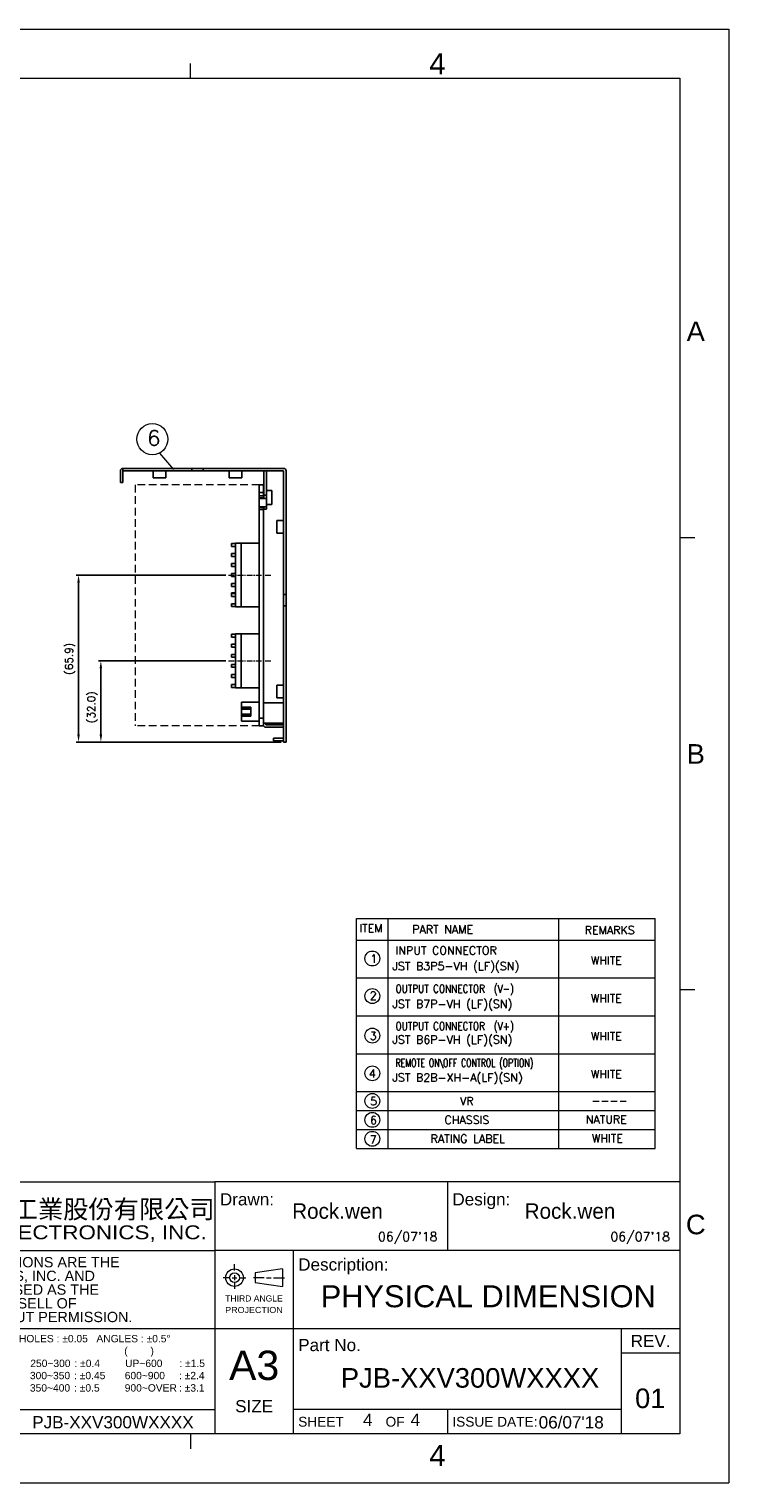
# Model space of a CAD drawing. Header units: millimetres. Extents: x 0 to 2584, y 0 to 2729.
# Tile 25 of 33: x 2308 to 2584, y 0 to 573. Entities that reach past the tile are written whole.
import ezdxf
from ezdxf.enums import TextEntityAlignment as Align

# ---------------------------------------------------------------- set-up
doc = ezdxf.new("R2010")
doc.units = ezdxf.units.MM
doc.header["$LTSCALE"] = 6
doc.linetypes.add('CENTER', pattern=[0.6, 0.375, -0.075, 0.075, -0.075])
doc.linetypes.add('HIDDEN', pattern=[0.375, 0.25, -0.125])
doc.layers.get('0').update_dxf_attribs({"linetype": 'CONTINUOUS'})
doc.layers.get('Defpoints').update_dxf_attribs({"linetype": 'CONTINUOUS'})
for name, color, linetype in [('02___PRT_ALL_AXES', 7, 'CONTINUOUS'), ('2', 2, 'CONTINUOUS'), ('3', 3, 'CONTINUOUS'), ('CENTER', 130, 'CENTER'), ('DIM', 2, 'CONTINUOUS'), ('H', 6, 'HIDDEN'), ('PAPER', 7, 'CONTINUOUS')]:
    doc.layers.add(name, color=color, linetype=linetype)
doc.styles.add('ARIAL', font='arial.ttf')
doc.styles.add('SIMPLEX', font='SIMPLEX.shx')
doc.styles.get("Standard").update_dxf_attribs({"font": 'ROMANS.SHX'})
doc.styles.add('微軟正黑體', font='txt')
doc.dimstyles.new('STANDARD$0', dxfattribs={"dimtxt": 3, "dimasz": 3, "dimexe": 1, "dimexo": 1, "dimgap": 1, "dimtad": 1, "dimdec": 1, "dimzin": 0, "dimdsep": 46, "dimtxsty": 'STANDARD', "dimcen": -0.5, "dimclrd": 2, "dimclre": 2, "dimclrt": 2, "dimadec": 0, "dimazin": 0, "dimtfac": 1, "dimtdec": 1, "dimtmove": 0, "dimatfit": 3, "dimfxl": 1, "dimtolj": 1, "dimtzin": 0, "dimarcsym": 0})

# ---------------------------------------------------------------- blocks, each defined once
blk = doc.blocks.new('s')
at = {"layer": '3', "lineweight": 0}
blk.add_line((2121.31, 28.96), (2304.72, 28.96), dxfattribs=at)
at = {"layer": 'PAPER', "color": 4, "lineweight": 0}
for p, q in [((1696.57, 573.39), (2507.43, 573.39)), ((2507.43, 573.39), (2507.43, 0)), ((1696.57, 0), (2507.43, 0))]:
    blk.add_line(p, q, dxfattribs=at)
at = {"layer": 'PAPER', "color": 2, "lineweight": 0}
for p, q in [((2295.06, 554.09), (2295.06, 559.88)), ((2488.12, 372.93), (2493.92, 372.93)), ((2488.12, 372.93), (2493.92, 372.93)), ((2488.12, 194.67), (2493.92, 194.67)), ((2488.12, 194.67), (2493.92, 194.67)), ((2312.42, 83.75), (2312.42, 86.29)), ((2310.56, 80.95), (2308.01, 80.95)), ((2311.49, 80.95), (2313.34, 80.95)), ((2312.42, 81.88), (2312.42, 80.02)), ((2314.27, 80.95), (2316.82, 80.95)), ((2324.06, 80.95), (2319.96, 80.95)), ((2331.34, 84.43), (2320.52, 82.88)), ((2320.52, 82.88), (2320.52, 79.02)), ((2324.99, 80.95), (2326.84, 80.95)), ((2327.77, 80.95), (2332.08, 80.95)), ((2331.34, 84.43), (2331.34, 77.48)), ((2312.42, 79.1), (2312.42, 76.55)), ((2320.52, 79.02), (2331.34, 77.48)), ((2295.06, 19.31), (2295.06, 13.51))]:
    blk.add_line(p, q, dxfattribs=at)
at = {"layer": 'PAPER', "color": 3, "lineweight": 0}
for p, q in [((1715.88, 554.09), (2488.12, 554.09)), ((2488.12, 554.09), (2488.12, 19.31)), ((2121.31, 118.73), (2304.72, 118.73)), ((2488.12, 118.73), (2304.72, 118.73)), ((2304.72, 118.73), (2304.72, 19.31)), ((2396.42, 118.73), (2396.42, 91.7)), ((2121.31, 91.7), (2304.72, 91.7)), ((2488.12, 91.7), (2304.72, 91.7)), ((2335.61, 91.7), (2335.61, 19.31)), ((2304.72, 60.81), (2121.31, 60.81)), ((2488.12, 60.81), (2304.72, 60.81)), ((2464.96, 60.81), (2464.96, 19.31)), ((2488.12, 51.16), (2464.96, 51.16)), ((2464.96, 28.96), (2335.61, 28.96)), ((2396.42, 28.96), (2396.42, 19.31)), ((2488.12, 19.31), (1715.88, 19.31))]:
    blk.add_line(p, q, dxfattribs=at)
at = {"layer": 'PAPER', "color": 2, "lineweight": 0}
for radius in [3.48, 1.93]:
    blk.add_circle((2312.42, 80.95), radius, dxfattribs=at)
at = {"lineweight": 0, "style": 'ARIAL'}
for tag, height, p in [('TITLE', 8.69, (2412.52, 69.28)), ('PJZ-34V150WBHG', 7.72, (2412.52, 37.56))]:
    blk.add_attdef(tag, text='', height=height, dxfattribs=at).set_placement(p, align=Align.CENTER)
for tag, p, height in [('V', (2172.78, 49.93), 3.86), ('00', (2470.42, 29.5), 7.72), ('--', (2148.11, 21.74), 4.83), ('mm', (2184.78, 22.12), 4.83), ('ADP-XX', (2232.63, 21.52), 4.83), ('2_____2', (2363.13, 22.51), 4.83), ("XX/XX'XX", (2432.39, 21.5), 4.83)]:
    blk.add_attdef(tag, p, '', height=height, dxfattribs=at)
at = {"layer": '2', "lineweight": 0, "style": '微軟正黑體'}
blk.add_text('台達電子工業股份有限公司', height=7.2977, dxfattribs=at).set_placement((2185.13, 104.3))
at = {"layer": 'PAPER', "color": 1, "lineweight": 0, "style": 'ARIAL'}
for p in [(2389.23, 555.55), (2389.23, 6.68)]:
    blk.add_text('4', height=8.34, dxfattribs=at).set_placement(p)
for s, p in [('A', (2494.35, 454.2)), ('B', (2494.35, 287.52)), ('C', (2494.35, 101.93))]:
    blk.add_text(s, height=7.72, dxfattribs=at).set_placement(p, align=Align.MIDDLE)
at = {"layer": 'PAPER', "color": 2, "lineweight": 0, "style": 'ARIAL'}
for s, height, p in [('Drawn:', 4.827, (2306.65, 109.45)), ('Design:', 4.827, (2398.35, 109.45)), ('Description:', 4.8265, (2337.54, 83.73)), ('HOLES : %%P0.05   ANGLES : %%P0.5%%D', 2.8959, (2227.4, 55.47)), ('(        )', 2.896, (2268.93, 50.65)), ('Part No.', 4.827, (2337.54, 51.98)), ('250~300', 2.896, (2231.87, 45.71)), (': %%P0.4', 2.896, (2249.29, 45.71)), ('UP~600', 2.896, (2269.27, 45.71)), (': %%P1.5', 2.896, (2290.67, 45.71)), ('300~350', 2.896, (2231.72, 40.9)), (': %%P0.45', 2.896, (2249.14, 40.9)), ('600~900', 2.896, (2269.12, 40.9)), (': %%P2.4', 2.896, (2290.52, 40.9)), ('350~400', 2.896, (2231.72, 36.03)), (': %%P0.5', 2.896, (2249.14, 36.03)), ('900~OVER', 2.896, (2269.12, 36.03)), (': %%P3.1', 2.896, (2290.52, 36.03))]:
    blk.add_text(s, height=height, dxfattribs=at).set_placement(p)
at = {"layer": 'PAPER', "color": 2, "lineweight": 0, "style": 'ARIAL', "width": 1.154139}
blk.add_text('DELTA ELECTRONICS, INC.', height=5.483, dxfattribs=at).set_placement((2185.04, 96.1), (2301.46, 96.1), align=Align.FIT)
at = {"layer": 'PAPER', "color": 2, "lineweight": 0, "style": 'ARIAL'}
for s, height, p in [('THESE DRAWINGS AND SPECIFICATIONS ARE THE', 4.0543, (2127.1, 87.07)), ('PROPERTY OF DELTA ELECTRONICS, INC. AND', 4.0543, (2127.1, 81.66)), ('SHALL NOT BE REPRODUCED OR USED AS THE', 4.0543, (2127.1, 76.26)), ('BASIS FOR THE MANUFACTURE OR SELL OF', 4.0543, (2127.1, 70.85)), ('APPARATUSES OR DEVICES WITHOUT PERMISSION.', 4.0543, (2127.1, 65.45)), ('SHEET           OF', 3.8612, (2337.54, 24.13)), ('ISSUE DATE:', 3.8612, (2398.35, 24.13))]:
    blk.add_text(s, height=height, dxfattribs=at).set_placement(p, align=Align.MIDDLE_LEFT)
at = {"layer": 'PAPER', "color": 2, "linetype": 'ByBlock', "lineweight": 0, "style": 'ARIAL'}
for s, height, width, p, p2 in [('THIRD ANGLE', 2.4133, 1.000794, (2308.76, 71.55), (2331.44, 71.55)), ('PROJECTION', 2.413, 1.044018, (2308.76, 67.01), (2331.44, 67.01))]:
    blk.add_text(s, height=height, dxfattribs=dict(at, width=width)).set_placement(p, p2, align=Align.FIT)
at = {"layer": 'PAPER', "color": 2, "lineweight": 0, "style": 'ARIAL'}
blk.add_text('REV.', height=4.827, dxfattribs=at).set_placement((2476.54, 55.99), align=Align.MIDDLE_CENTER)
for s, height, p in [('A3', 11.584, (2320.16, 40.59)), ('SIZE', 4.827, (2320.16, 27.85))]:
    blk.add_text(s, height=height, dxfattribs=at).set_placement(p, align=Align.CENTER)
blk = doc.blocks.new('*D67')
at = {"layer": 'Defpoints', "color": 0, "lineweight": 0}
for p in [(2336.54, 324.23), (2386.89, 324.23), (2408.62, 292.21)]:
    blk.add_point(p, dxfattribs=at)
at = {"layer": 'DIM', "lineweight": -2}
for p, q in [((2385.89, 324.23), (2335.54, 324.23)), ((2336.54, 295.21), (2336.54, 321.23)), ((2407.62, 292.21), (2335.54, 292.21))]:
    blk.add_line(p, q, dxfattribs=at)
at = {"layer": 'DIM', "lineweight": 0}
for points in [[(2336.04, 321.23), (2337.04, 321.23), (2336.54, 324.23)], [(2336.04, 295.21), (2337.04, 295.21), (2336.54, 292.21)]]:
    blk.add_solid(points, dxfattribs=at)
at = {"layer": 'DIM', "lineweight": 0, "insert": (2333.25, 305.97), "char_height": 3, "attachment_point": 5, "rotation": 90, "style": 'SIMPLEX'}
blk.add_mtext('\\A1;(32.0)', dxfattribs=at)
blk = doc.blocks.new('*D68')
at = {"layer": 'Defpoints', "color": 0, "lineweight": 0}
for p in [(2327.74, 358.07), (2386.89, 358.07), (2408.62, 292.21)]:
    blk.add_point(p, dxfattribs=at)
at = {"layer": 'DIM', "lineweight": -2}
for p, q in [((2385.89, 358.07), (2326.74, 358.07)), ((2327.74, 295.21), (2327.74, 355.07)), ((2407.62, 292.21), (2326.74, 292.21))]:
    blk.add_line(p, q, dxfattribs=at)
at = {"layer": 'DIM', "lineweight": 0}
for points in [[(2327.24, 355.07), (2328.24, 355.07), (2327.74, 358.07)], [(2327.24, 295.21), (2328.24, 295.21), (2327.74, 292.21)]]:
    blk.add_solid(points, dxfattribs=at)
at = {"layer": 'DIM', "lineweight": 0, "insert": (2324.45, 325.07), "char_height": 3, "attachment_point": 5, "rotation": 90, "style": 'SIMPLEX'}
blk.add_mtext('\\A1;(65.9)', dxfattribs=at)

msp = doc.modelspace()

# ---------------------------------------------------------------- linework, layer by layer
at = {"color": 7, "linetype": 'Continuous'}
for p, q in [((2344.22, 394.61), (2344.22, 399.11)), ((2345.22, 400.11), (2345.22, 399.11)), ((2345.22, 400.11), (2372.37, 400.11)), ((2401.82, 384.11), (2401.82, 399.11)), ((2409.62, 350.36), (2409.62, 399.11)), ((2345.22, 394.61), (2344.22, 394.61)), ((2399.02, 387.81), (2399.02, 385.41)), ((2399.52, 388.31), (2401.82, 388.31)), ((2399.52, 384.91), (2401.82, 384.91)), ((2400.62, 389.16), (2400.82, 389.16)), ((2400.62, 388.52), (2400.82, 388.52)), ((2400.62, 384.45), (2400.82, 384.45)), ((2401.82, 389.61), (2400.82, 389.61)), ((2400.82, 384.11), (2401.82, 384.11)), ((2388.12, 370.52), (2388.12, 369.38)), ((2389.62, 370.52), (2388.12, 370.52)), ((2389.62, 369.38), (2388.12, 369.38)), ((2389.62, 345.49), (2389.62, 370.65)), ((2389.62, 370.65), (2399.02, 370.65)), ((2391.82, 345.49), (2391.82, 370.65)), ((2388.12, 366.56), (2388.12, 365.42)), ((2389.62, 366.56), (2388.12, 366.56)), ((2389.62, 365.42), (2388.12, 365.42)), ((2388.12, 362.6), (2388.12, 361.46)), ((2389.62, 362.6), (2388.12, 362.6)), ((2389.62, 361.46), (2388.12, 361.46)), ((2388.12, 358.64), (2388.12, 357.5)), ((2389.62, 358.64), (2388.12, 358.64)), ((2389.62, 357.5), (2388.12, 357.5)), ((2389.62, 354.68), (2388.12, 354.68)), ((2388.12, 354.68), (2388.12, 353.54)), ((2389.62, 353.54), (2388.12, 353.54)), ((2389.62, 351.06), (2388.12, 351.06)), ((2388.12, 351.06), (2388.12, 349.58)), ((2389.62, 350.72), (2388.12, 350.72)), ((2409.62, 350.36), (2408.62, 350.36)), ((2389.62, 349.58), (2388.12, 349.58)), ((2389.62, 346.76), (2388.12, 346.76)), ((2388.12, 346.76), (2388.12, 345.62)), ((2389.62, 345.62), (2388.12, 345.62)), ((2389.62, 345.49), (2399.02, 345.49)), ((2409.62, 345.86), (2408.62, 345.86)), ((2409.62, 292.21), (2409.62, 345.86)), ((2389.62, 334.7), (2388.12, 334.7)), ((2388.12, 334.7), (2388.12, 333.56)), ((2389.62, 333.56), (2388.12, 333.56)), ((2389.62, 334.83), (2399.02, 334.83)), ((2389.62, 313.63), (2389.62, 334.83)), ((2391.82, 313.63), (2391.82, 334.83)), ((2389.62, 330.74), (2388.12, 330.74)), ((2388.12, 330.74), (2388.12, 329.6)), ((2389.62, 329.6), (2388.12, 329.6)), ((2389.62, 326.78), (2388.12, 326.78)), ((2388.12, 326.78), (2388.12, 325.64)), ((2389.62, 325.64), (2388.12, 325.64)), ((2389.62, 322.82), (2388.12, 322.82)), ((2388.12, 322.82), (2388.12, 321.68)), ((2389.62, 321.68), (2388.12, 321.68)), ((2389.62, 318.86), (2388.12, 318.86)), ((2388.12, 318.86), (2388.12, 317.72)), ((2389.62, 317.72), (2388.12, 317.72)), ((2389.62, 314.9), (2388.12, 314.9)), ((2388.12, 314.9), (2388.12, 313.76)), ((2389.62, 313.76), (2388.12, 313.76)), ((2389.62, 313.63), (2399.02, 313.63)), ((2399.02, 307.88), (2392.02, 307.88)), ((2392.02, 300.48), (2392.02, 307.88)), ((2392.02, 305.93), (2395.72, 305.93)), ((2395.72, 305.75), (2392.22, 305.75)), ((2392.22, 305.11), (2392.22, 305.75)), ((2395.72, 305.11), (2392.22, 305.11)), ((2395.72, 305.93), (2395.72, 302.43)), ((2395.72, 302.43), (2392.02, 302.43)), ((2399.02, 300.48), (2392.02, 300.48)), ((2395.72, 303.25), (2392.22, 303.25)), ((2392.22, 302.61), (2392.22, 303.25)), ((2395.72, 302.61), (2392.22, 302.61)), ((2401.62, 299.01), (2401.62, 299.61)), ((2401.62, 299.01), (2408.52, 299.01)), ((2404.62, 293.71), (2404.62, 292.71)), ((2408.62, 292.71), (2404.62, 292.71)), ((2409.62, 292.21), (2408.62, 292.21))]:
    msp.add_line(p, q, dxfattribs=at)
at = {"color": 3, "linetype": 'Continuous'}
for p, q in [((2345.22, 394.61), (2345.22, 399.11)), ((2372.37, 399.11), (2345.22, 399.11)), ((2400.82, 388.31), (2400.82, 399.11)), ((2408.62, 350.36), (2408.62, 399.11)), ((2400.82, 384.11), (2400.82, 384.91)), ((2408.62, 292.21), (2408.62, 345.86)), ((2400.62, 307.61), (2408.62, 307.61)), ((2400.62, 299.61), (2400.62, 301.01)), ((2400.62, 299.61), (2408.62, 299.61)), ((2401.62, 298.01), (2408.52, 298.01)), ((2404.62, 293.71), (2408.62, 293.71))]:
    msp.add_line(p, q, dxfattribs=at)
at = {"color": 7, "linetype": 'Continuous'}
for centre, radius, start, end in [((2345.22, 399.11), 1, 90, 180), ((2408.62, 399.11), 1, 0, 90), ((2399.52, 387.81), 0.5, 90, 180), ((2399.52, 385.41), 0.5, 180, 270), ((2408.52, 297.91), 1.1, 84.47655, 90)]:
    msp.add_arc(centre, radius, start, end, dxfattribs=at)
at = {"color": 3, "linetype": 'Continuous'}
for centre, radius, start, end in [((2389.52, 355.51), 2, 270, 272.98441), ((2401.62, 299.01), 1, 180, 270), ((2408.52, 297.91), 0.1, 22.5, 90)]:
    msp.add_arc(centre, radius, start, end, dxfattribs=at)
at = {"layer": '02___PRT_ALL_AXES', "color": 3, "linetype": 'Continuous'}
for p, q in [((2357.12, 399.11), (2357.12, 396.41)), ((2362.12, 396.41), (2357.12, 396.41)), ((2362.12, 399.11), (2362.12, 396.41)), ((2372.37, 399.11), (2408.62, 399.11)), ((2387.12, 399.11), (2387.12, 396.41)), ((2392.12, 396.41), (2387.12, 396.41)), ((2392.12, 399.11), (2392.12, 396.41)), ((2405.92, 374.61), (2405.92, 379.61)), ((2408.62, 379.61), (2405.92, 379.61)), ((2408.62, 374.61), (2405.92, 374.61)), ((2408.62, 350.36), (2408.62, 345.86)), ((2408.62, 314.61), (2405.92, 314.61)), ((2405.92, 309.61), (2405.92, 314.61)), ((2408.62, 309.61), (2405.92, 309.61))]:
    msp.add_line(p, q, dxfattribs=at)
at = {"layer": '02___PRT_ALL_AXES', "color": 7, "linetype": 'Continuous'}
for p, q in [((2372.37, 399.11), (2372.37, 400.11)), ((2372.37, 400.11), (2408.62, 400.11)), ((2376.87, 399.11), (2376.87, 400.11)), ((2399.02, 387.81), (2399.02, 393.61)), ((2399.02, 393.61), (2400.62, 393.61)), ((2399.02, 390.61), (2400.62, 390.61)), ((2400.62, 388.31), (2400.62, 393.61)), ((2401.82, 391.36), (2404.02, 391.36)), ((2404.02, 391.36), (2404.02, 385.86)), ((2399.02, 389.31), (2400.62, 389.31)), ((2399.02, 388.51), (2400.62, 388.51)), ((2399.02, 298.61), (2399.02, 385.41)), ((2399.02, 384.71), (2400.62, 384.71)), ((2400.62, 301.01), (2400.62, 384.91)), ((2401.82, 385.86), (2404.02, 385.86)), ((2399.02, 383.91), (2400.62, 383.91)), ((2409.62, 350.36), (2409.62, 345.86)), ((2399.02, 301.61), (2400.62, 301.61)), ((2399.02, 298.61), (2400.62, 298.61)), ((2400.62, 298.61), (2400.62, 299.61))]:
    msp.add_line(p, q, dxfattribs=at)
at = {"layer": '3', "lineweight": 0}
for p, q in [((2437.36, 131.95), (2437.36, 222.61)), ((2437.36, 222.61), (2555.11, 222.61)), ((2449.89, 131.95), (2449.89, 222.61)), ((2517.19, 131.95), (2517.19, 222.61)), ((2555.11, 131.95), (2555.11, 222.61)), ((2437.36, 214.08), (2555.11, 214.08)), ((2437.36, 199.15), (2555.11, 199.15)), ((2437.36, 184.21), (2555.11, 184.21)), ((2437.36, 169.28), (2555.11, 169.28)), ((2437.36, 154.35), (2555.11, 154.35)), ((2437.36, 146.88), (2555.11, 146.88)), ((2437.36, 139.41), (2555.11, 139.41)), ((2437.36, 131.95), (2555.11, 131.95))]:
    msp.add_line(p, q, dxfattribs=at)
at = {"layer": 'CENTER', "lineweight": 0}
for p, q in [((2386.89, 358.07), (2403.79, 358.07)), ((2386.89, 324.23), (2403.79, 324.23))]:
    msp.add_line(p, q, dxfattribs=at)
at = {"layer": 'DIM', "lineweight": 0}
msp.add_line((2359.6, 406.19), (2365.17, 399.64), dxfattribs=at)
at = {"layer": 'DIM', "lineweight": 0, "ltscale": 2}
for centre, radius in [((2356.85, 411.66), 6.12), ((2443.62, 206.83), 2.94), ((2443.62, 192), 2.94), ((2443.62, 176.43), 2.94), ((2443.62, 161.55), 2.94), ((2443.62, 150.65), 2.94), ((2443.62, 143.19), 2.94), ((2443.62, 135.72), 2.94)]:
    msp.add_circle(centre, radius, dxfattribs=at)
at = {"layer": 'H', "lineweight": 0, "ltscale": 2}
for p, q in [((2350.02, 393.61), (2350.02, 298.61)), ((2399.02, 393.61), (2350.02, 393.61)), ((2399.02, 298.61), (2350.02, 298.61))]:
    msp.add_line(p, q, dxfattribs=at)

# ---------------------------------------------------------------- block references
at = {"layer": 'DIM', "lineweight": 0}
ref = msp.add_blockref('s', (76.83, 0), dxfattribs=at)
ref.add_attrib('TITLE', 'PHYSICAL DIMENSION', dxfattribs={"layer": '0', "lineweight": 0, "height": 8.6878, "style": 'ARIAL'}).set_placement((2489.34, 69.28), align=Align.CENTER)
ref.add_attrib('PJZ-34V150WBHG', 'PJB-XXV300WXXXX', dxfattribs={"layer": '0', "lineweight": 0, "height": 7.7225, "style": 'ARIAL'}).set_placement((2482.14, 37.56), align=Align.CENTER)
ref.add_attrib('00', '01', (2547.24, 29.5), dxfattribs={"layer": '0', "lineweight": 0, "height": 7.722, "style": 'ARIAL'})
ref.add_attrib('ADP-XX', 'PJB-XXV300WXXXX', (2309.45, 21.52), dxfattribs={"layer": '0', "lineweight": 0, "height": 4.8265, "style": 'ARIAL'})
ref.add_attrib("XX/XX'XX", "06/07'18", (2509.22, 21.5), dxfattribs={"layer": '0', "lineweight": 0, "height": 4.827, "style": 'ARIAL'})
ref.add_attrib('2_____2', '4        4', (2439.96, 22.51), dxfattribs={"layer": '0', "lineweight": 0, "height": 4.827, "style": 'ARIAL'})

# ---------------------------------------------------------------- texts
at = {"layer": '3', "color": 2, "lineweight": 0, "char_height": 3.603, "width": 24.6805, "attachment_point": 1, "style": 'SIMPLEX'}
for insert in [(2445.84, 98.96), (2537.54, 98.96)]:
    msp.add_mtext("06/07'18", dxfattribs=dict(at, insert=insert))
at = {"layer": 'DIM', "lineweight": 0, "ltscale": 2, "style": 'SIMPLEX'}
msp.add_text('6', height=6, dxfattribs=at).set_placement((2354.87, 409.1))
at = {"layer": 'DIM', "lineweight": 0, "style": 'SIMPLEX'}
for s, p in [('ITEM', (2438.46, 217.17)), ('1', (2442.86, 205.15)), ('INPUT CONNECTOR', (2452.77, 208.39)), ('JST B3P5-VH (LF)(SN)', (2451.5, 202.24)), ('2', (2442.6, 190.58)), ('JST B7P-VH (LF)(SN)', (2451.5, 187.29)), ('3', (2442.56, 174.68)), ('JST B6P-VH (LF)(SN)', (2451.5, 173.23)), ('4', (2442.25, 159.89)), ('JST B2B-XH-A(LF)(SN)', (2451.5, 158.28)), ('5', (2442.73, 148.96)), ('VR', (2478.22, 148.99)), ('6', (2442.68, 141.48)), ('CHASSIS', (2472.07, 141.58)), ('7', (2442.58, 133.8)), ('RATING LABEL', (2466.59, 134.16))]:
    msp.add_text(s, height=3.2, dxfattribs=at).set_placement(p)
for s, p in [('PART NAME', (2459.33, 215.78)), ('REMARKS', (2527.35, 215.48)), ('WHITE', (2529.83, 203.48)), ('WHITE', (2529.83, 188.55)), ('WHITE', (2529.83, 173.61)), ('WHITE', (2529.83, 158.68)), ('----', (2530.06, 148.24)), ('NATURE', (2527.81, 140.81)), ('WHITE', (2530.23, 133.34))]:
    msp.add_text(s, height=3.2, dxfattribs=at).set_placement(p, align=Align.BOTTOM_LEFT)
for s, width, p in [('OUTPUT CONNECTOR  (V-)', 0.8, (2452.77, 193.31)), ('OUTPUT CONNECTOR  (V+)', 0.8, (2452.77, 178.56)), ('REMOTE ON\\OFF CONTROL (OPTION)', 0.7, (2452.77, 164.06))]:
    msp.add_text(s, height=3.2, dxfattribs=dict(at, width=width)).set_placement(p)
at = {"layer": 'DIM', "lineweight": 0, "char_height": 6.0909, "width": 42.5476, "attachment_point": 1}
for insert in [(2411.99, 110.28), (2503.69, 110.28)]:
    msp.add_mtext('{\\f·L?n??????|b0|i0|c0|p34;Rock.wen}', dxfattribs=dict(at, insert=insert))

# ---------------------------------------------------------------- dimensions: what is measured, and where the dimension line sits
at = {"layer": 'DIM', "lineweight": 0}
for base, p2, picture, middle in [((2327.74, 358.07), (2386.89, 358.07), '*D68', (2327.74, 325.07)), ((2336.54, 324.23), (2386.89, 324.23), '*D67', (2336.54, 305.97))]:
    dim = msp.add_linear_dim(base=base, p1=(2408.62, 292.21), p2=p2, angle=90, text='(<>)', dimstyle='STANDARD$0', override={"dimtxsty": 'SIMPLEX', "dimcen": -2, "dimclrd": 256, "dimclre": 256, "dimclrt": 256}, dxfattribs=at)
    dim.commit()
    dim.dimension.update_dxf_attribs({"geometry": picture, "text_midpoint": middle, "dimtype": 160})

doc.saveas('drawing.dxf')
